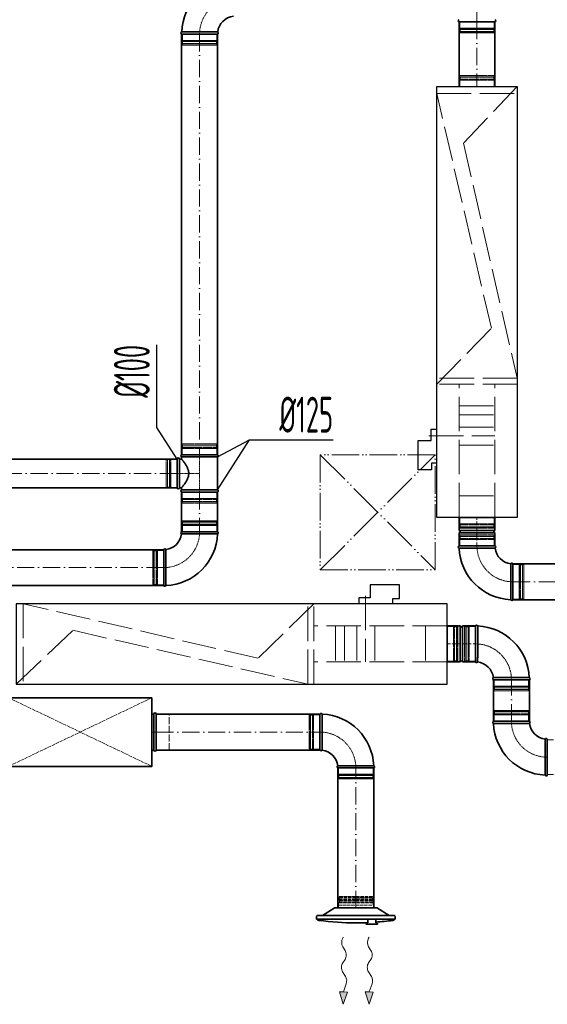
# Model space of a CAD drawing. Header units: millimetres. Extents: x -118717 to 8962, y 22910 to 145283.
# Tile 172 of 193: x -1354 to 483, y 68330 to 71758. Entities that reach past the tile are written whole.
import ezdxf

# ---------------------------------------------------------------- set-up
doc = ezdxf.new("R2010")
doc.units = ezdxf.units.MM
for name, pattern in [('ACAD_ISO02W100', [15, 12, -3]), ('ACAD_ISO05W100', [33, 24, -3, 0, -3, 0, -3]), ('ACAD_ISO10W100', [18, 12, -3, 0, -3]), ('phl_thick', [0])]:
    doc.linetypes.add(name, pattern=pattern)
for name, color, linetype, lineweight in [('VZT_01 SUP (PŘÍVOD) - OBRYS', 5, 'Continuous', 35), ('VZT_02 SUP (PŘÍVOD) - OSA', 5, 'ACAD_ISO10W100', 5), ('VZT_05 ETA (ODVOD) - OBRYS', 6, 'Continuous', 35), ('VZT_06 ETA (ODVOD) - OSA', 6, 'ACAD_ISO10W100', 5), ('VZT_21 ZAŘÍZENÍ - OBRYS', 1, 'Continuous', 30), ('VZT_22 ZAŘÍZENÍ - DETAIL', 8, 'Continuous', 5), ('VZT_30 DISTRIBUČNÍ PRVKY - OBRYS', 1, 'Continuous', 35), ('VZT_35 TLUMIČE HLUKU - OBRYS', 1, 'Continuous', 35), ('VZT_36 TLUMIČE HLUKU - OSA', 1, 'ACAD_ISO10W100', 5), ('VZT_37 TLUMIČE HLUKU - DETAIL', 8, 'ACAD_ISO02W100', 5), ('VZT_60_KOTY - DIMENZE', 7, 'Continuous', 5), ('VZT_POŽADAVKY NA STAVBU - PODHLEDY', 4, 'ACAD_ISO05W100', 5)]:
    doc.layers.add(name, color=color, linetype=linetype, lineweight=lineweight)
for name, color, linetype, lineweight, plot in [('VZT_03 SUP (PŘÍVOD) - NETISK', 8, 'ACAD_ISO02W100', 5, False), ('VZT_07 ETA (ODVOD) - NETISK', 8, 'ACAD_ISO02W100', 5, False), ('VZT_34 DISTRIBUČNÍ PRVKY - NETISK', 8, 'ACAD_ISO02W100', 5, False), ('VZT_39 TLUMIČE HLUKU - NETISK', 8, 'ACAD_ISO02W100', 5, False)]:
    doc.layers.add(name, color=color, linetype=linetype, lineweight=lineweight, plot=plot)
doc.styles.add('EVORA_125', font='isocp.shx', dxfattribs={"width": 0.6, "height": 125})

msp = doc.modelspace()

# ---------------------------------------------------------------- linework, layer by layer
at = {"lineweight": 13}
for p, q in [((-228.8, 68560.6), (-226.9, 68563.7)), ((-138.8, 68560.6), (-136.9, 68563.7))]:
    msp.add_line(p, q, dxfattribs=at)
at = {"color": 0, "lineweight": 13}
for p, q in [((-220.5, 68517.5), (-228.7, 68530.5)), ((-130.5, 68517.5), (-138.7, 68530.5)), ((-228.9, 68474.6), (-220.9, 68486.6)), ((-138.9, 68474.6), (-130.9, 68486.6)), ((-218.9, 68427.1), (-229.3, 68443.7)), ((-128.9, 68427.1), (-139.3, 68443.7)), ((-226.3, 68373.1), (-216.6, 68401.7)), ((-136.3, 68373.1), (-126.6, 68401.7)), ((-226.9, 68330.1), (-240.3, 68373.3)), ((-240.3, 68373.3), (-226.3, 68373.1)), ((-212.4, 68372.9), (-226.9, 68330.1)), ((-212.4, 68372.9), (-226.3, 68373.1)), ((-136.9, 68330.1), (-150.3, 68373.3)), ((-150.3, 68373.3), (-136.3, 68373.1)), ((-122.4, 68372.9), (-136.9, 68330.1)), ((-122.4, 68372.9), (-136.3, 68373.1))]:
    msp.add_line(p, q, dxfattribs=at)
at = {"color": 0, "lineweight": 13, "extrusion": (0, 0, -1)}
for centre, start_param, end_param in [((-219.1, 68545.9), 0.766537, 2.320574), ((-129.1, 68545.9), 0.766537, 2.320574), ((-230, 68502.2), 3.908129, 5.516649), ((-140, 68502.2), 3.908129, 5.516649), ((-219.8, 68459), 0.766537, 2.375056), ((-129.8, 68459), 0.766537, 2.375056), ((-228.4, 68411.8), 3.908129, 5.191299), ((-138.4, 68411.8), 3.908129, 5.191299)]:
    msp.add_ellipse(centre, major_axis=(-0.3, -21.5), ratio=0.625, start_param=start_param, end_param=end_param, dxfattribs=at)
at = {"color": 0, "lineweight": 13}
for points in [[(-212.4, 68372.9), (-240.3, 68373.3), (-226.9, 68330.1)], [(-122.4, 68372.9), (-150.3, 68373.3), (-136.9, 68330.1)]]:
    msp.add_solid(points, dxfattribs=at)
at = {"layer": 'VZT_01 SUP (PŘÍVOD) - OBRYS'}
for p, q in [((134.5, 69647.4), (134.5, 69522.4)), ((134.5, 69647.4), (180, 69647.4)), ((180, 69647.4), (180, 69522.4)), ((188, 69647.4), (188, 69522.4)), ((188, 69647.4), (233.5, 69647.4)), ((233.5, 69647.4), (233.5, 69522.4)), ((233.5, 69647.4), (233.5, 69522.4)), ((134.5, 69522.4), (180, 69522.4)), ((188, 69522.4), (233.5, 69522.4)), ((296, 69459.9), (421, 69459.9)), ((-308.1, 69340.4), (-308.1, 69215.4)), ((421, 69315.4), (296, 69315.4)), ((483.5, 69127.9), (483.5, 69252.9)), ((-245.6, 69152.9), (-120.6, 69152.9))]:
    msp.add_line(p, q, dxfattribs=at)
for points in [[(296, 69459.9), (296, 69315.4)], [(421, 69459.9), (421, 69315.4)], [(-308.1, 69340.4), (-878, 69340.4)], [(-308.1, 69215.4), (-878, 69215.4)], [(-245.6, 69152.9), (-245.6, 68665.7)], [(-120.6, 69152.9), (-120.6, 68665.7)]]:
    msp.add_lwpolyline(points, dxfattribs=at)
for centre, radius, start, end in [((184, 69647.4), 4, 180, 0), ((237.3, 69645.7), 4.17, 21.1072, 156.5322), ((233.5, 69459.9), 187.5, 2.3607, 87.6393), ((184, 69522.4), 4, 0, 180), ((237.3, 69524), 4.17, 203.4678, 329.7019), ((233.5, 69459.9), 62.5, 6.8302, 83.1698), ((297.6, 69463.7), 4.17, 120.2981, 246.5322), ((419.3, 69463.7), 4.17, 293.4678, 68.8928), ((-304.3, 69338.7), 4.17, 21.1072, 156.5322), ((-308.1, 69152.9), 187.5, 2.3607, 87.6393), ((297.6, 69311.6), 4.17, 113.4678, 248.8928), ((419.3, 69311.6), 4.17, 300.2981, 66.5322), ((483.5, 69315.4), 187.5, 182.3607, 267.6393), ((483.5, 69315.4), 62.5, 186.8302, 263.1698), ((479.6, 69251.3), 4.17, 23.4678, 149.7019), ((-304.3, 69217), 4.17, 203.4678, 329.7019), ((-308.1, 69152.9), 62.5, 6.8302, 83.1698), ((-244, 69156.7), 4.17, 120.2981, 246.5322), ((-122.3, 69156.7), 4.17, 293.4678, 68.8928), ((479.6, 69129.6), 4.17, 201.1072, 336.5322)]:
    msp.add_arc(centre, radius, start, end, dxfattribs=at)
for points, knots in [([(240.9, 69521.9), (240.9, 69521.9), (240.9, 69522), (240.9, 69522.3), (240.9, 69522.6), (240.9, 69523.7), (240.9, 69524.5), (240.9, 69527.6), (240.9, 69530.7), (241, 69539.7), (241, 69545.8), (241.1, 69560), (241.1, 69567.8), (241.1, 69584), (241.1, 69592.2), (241.1, 69608.1), (241.1, 69615.6), (241.2, 69628.7), (241.2, 69634.3), (241.2, 69641.3), (241.2, 69643.4), (241.2, 69646.4), (241.2, 69647.2), (241.2, 69647.2)], [197.067977, 197.067977, 197.067977, 197.067977, 201.792196, 201.792196, 209.190204, 209.190204, 218.040239, 218.040239, 237.760854, 237.760854, 262.206108, 262.206108, 286.831239, 286.831239, 311.323072, 311.323072, 335.946087, 335.946087, 360.704397, 360.704397, 377.088273, 377.088273, 394.105327, 394.105327, 394.105327, 394.105327]), ([(295.5, 69467.3), (295.5, 69467.3), (297.1, 69467.3), (303.2, 69467.4), (307.7, 69467.4), (319.1, 69467.4), (325.9, 69467.5), (340.9, 69467.5), (349, 69467.5), (365.3, 69467.5), (373.4, 69467.6), (388.6, 69467.6), (395.6, 69467.6), (407.4, 69467.6), (412.1, 69467.6), (418.7, 69467.6), (420.5, 69467.6), (420.8, 69467.6), (420.8, 69467.6), (420.8, 69467.6)], [0, 0, 0, 0, 24.235852, 24.235852, 48.531845, 48.531845, 73.024415, 73.024415, 97.570898, 97.570898, 122.078339, 122.078339, 146.53579, 146.53579, 170.957495, 170.957495, 195.359468, 195.359468, 197.168246, 197.168246, 197.168246, 197.168246]), ([(-300.7, 69214.9), (-300.7, 69214.9), (-300.7, 69215), (-300.7, 69215.3), (-300.7, 69215.6), (-300.7, 69216.7), (-300.7, 69217.5), (-300.7, 69220.6), (-300.7, 69223.7), (-300.6, 69232.7), (-300.6, 69238.8), (-300.5, 69253), (-300.5, 69260.8), (-300.5, 69277), (-300.5, 69285.2), (-300.5, 69301.1), (-300.4, 69308.6), (-300.4, 69321.7), (-300.4, 69327.3), (-300.4, 69334.3), (-300.4, 69336.4), (-300.4, 69339.4), (-300.4, 69340.2), (-300.4, 69340.2)], [197.067977, 197.067977, 197.067977, 197.067977, 201.792196, 201.792196, 209.190204, 209.190204, 218.040239, 218.040239, 237.760854, 237.760854, 262.206108, 262.206108, 286.831239, 286.831239, 311.323072, 311.323072, 335.946087, 335.946087, 360.704397, 360.704397, 377.088273, 377.088273, 394.105327, 394.105327, 394.105327, 394.105327]), ([(421.4, 69308), (421.4, 69308), (419.8, 69308), (413.7, 69307.9), (409.2, 69307.9), (397.8, 69307.9), (391, 69307.8), (376, 69307.8), (367.9, 69307.8), (351.6, 69307.8), (343.5, 69307.8), (328.3, 69307.7), (321.3, 69307.7), (309.5, 69307.7), (304.8, 69307.7), (298.2, 69307.7), (296.4, 69307.7), (296.1, 69307.7), (296.1, 69307.7), (296.1, 69307.7)], [0, 0, 0, 0, 24.235852, 24.235852, 48.531845, 48.531845, 73.024415, 73.024415, 97.570898, 97.570898, 122.078339, 122.078339, 146.53579, 146.53579, 170.957495, 170.957495, 195.359468, 195.359468, 197.168246, 197.168246, 197.168246, 197.168246]), ([(476, 69253.4), (476, 69253.4), (476, 69253.3), (476, 69253), (476, 69252.7), (476, 69251.6), (476, 69250.8), (476, 69247.7), (476, 69244.6), (475.9, 69235.6), (475.9, 69229.5), (475.8, 69215.3), (475.8, 69207.5), (475.8, 69191.3), (475.8, 69183.1), (475.8, 69167.2), (475.8, 69159.7), (475.7, 69146.6), (475.7, 69141), (475.7, 69134), (475.7, 69131.9), (475.7, 69128.9), (475.7, 69128.1), (475.7, 69128.1)], [197.067977, 197.067977, 197.067977, 197.067977, 201.792196, 201.792196, 209.190204, 209.190204, 218.040239, 218.040239, 237.760854, 237.760854, 262.206108, 262.206108, 286.831239, 286.831239, 311.323072, 311.323072, 335.946087, 335.946087, 360.704397, 360.704397, 377.088273, 377.088273, 394.105327, 394.105327, 394.105327, 394.105327]), ([(-246.1, 69160.3), (-246.1, 69160.3), (-244.5, 69160.3), (-238.4, 69160.4), (-233.9, 69160.4), (-222.5, 69160.4), (-215.7, 69160.5), (-200.7, 69160.5), (-192.6, 69160.5), (-176.3, 69160.5), (-168.1, 69160.6), (-152.9, 69160.6), (-146, 69160.6), (-134.2, 69160.6), (-129.5, 69160.6), (-122.9, 69160.6), (-121.1, 69160.6), (-120.8, 69160.6), (-120.8, 69160.6), (-120.8, 69160.6)], [0, 0, 0, 0, 24.235852, 24.235852, 48.531845, 48.531845, 73.024415, 73.024415, 97.570898, 97.570898, 122.078339, 122.078339, 146.53579, 146.53579, 170.957495, 170.957495, 195.359468, 195.359468, 197.168246, 197.168246, 197.168246, 197.168246])]:
    msp.add_open_spline(points, degree=3, knots=knots, dxfattribs=at)
at = {"layer": 'VZT_02 SUP (PŘÍVOD) - OSA'}
msp.add_lwpolyline([(134.5, 69584.9), (233.5, 69584.9)], dxfattribs=at)
at = {"layer": 'VZT_02 SUP (PŘÍVOD) - OSA', "ltscale": 0.3}
for points in [[(358.5, 69459.9), (358.5, 69459.9, 0.414214), (233.5, 69584.9), (233.5, 69584.9)], [(358.5, 69315.4), (358.5, 69315.4, 0.414214), (483.5, 69190.4), (483.5, 69190.4)], [(-183.1, 69152.9), (-183.1, 69152.9, 0.414214), (-308.1, 69277.9), (-308.1, 69277.9)]]:
    msp.add_lwpolyline(points, format="xyb", dxfattribs=at)
at = {"layer": 'VZT_02 SUP (PŘÍVOD) - OSA', "ltscale": 5}
for points in [[(358.5, 69315.4), (358.5, 69459.9)], [(-878, 69277.9), (-308.1, 69277.9)], [(-183.1, 68665.7), (-183.1, 69152.9)]]:
    msp.add_lwpolyline(points, dxfattribs=at)
at = {"layer": 'VZT_03 SUP (PŘÍVOD) - NETISK', "ltscale": 0.4}
for p, q in [((195.5, 69644.9), (195.5, 69524.9)), ((199.5, 69644.9), (195.5, 69644.9)), ((199.5, 69644.9), (199.5, 69524.9)), ((200, 69643.9), (199.5, 69643.9)), ((200, 69645.9), (200, 69523.9)), ((200.5, 69645.9), (200, 69645.9)), ((200.5, 69645.9), (200.5, 69523.9)), ((207.5, 69643.9), (200.5, 69643.9)), ((207.5, 69645.9), (207.5, 69523.9)), ((208, 69645.9), (207.5, 69645.9)), ((208, 69645.9), (208, 69523.9)), ((211.5, 69643.9), (208, 69643.9)), ((211.5, 69644.9), (211.5, 69524.9)), ((233.5, 69644.9), (211.5, 69644.9)), ((199.5, 69524.9), (195.5, 69524.9)), ((200, 69525.9), (199.5, 69525.9)), ((200.5, 69523.9), (200, 69523.9)), ((207.5, 69525.9), (200.5, 69525.9)), ((208, 69523.9), (207.5, 69523.9)), ((211.5, 69525.9), (208, 69525.9)), ((233.5, 69524.9), (211.5, 69524.9)), ((298.5, 69459.9), (298.5, 69437.9)), ((418.5, 69459.9), (418.5, 69437.9)), ((297.5, 69434.4), (419.5, 69434.4)), ((297.5, 69434.4), (297.5, 69433.9)), ((297.5, 69433.9), (419.5, 69433.9)), ((297.5, 69426.9), (419.5, 69426.9)), ((297.5, 69426.9), (297.5, 69426.4)), ((297.5, 69426.4), (419.5, 69426.4)), ((298.5, 69437.9), (418.5, 69437.9)), ((298.5, 69425.9), (418.5, 69425.9)), ((298.5, 69425.9), (298.5, 69421.9)), ((298.5, 69421.9), (418.5, 69421.9)), ((299.5, 69437.9), (299.5, 69434.4)), ((299.5, 69433.9), (299.5, 69426.9)), ((299.5, 69426.4), (299.5, 69425.9)), ((417.5, 69437.9), (417.5, 69434.4)), ((417.5, 69433.9), (417.5, 69426.9)), ((417.5, 69426.4), (417.5, 69425.9)), ((418.5, 69425.9), (418.5, 69421.9)), ((419.5, 69434.4), (419.5, 69433.9)), ((419.5, 69426.9), (419.5, 69426.4)), ((419.5, 69348.9), (297.5, 69348.9)), ((297.5, 69348.4), (297.5, 69348.9)), ((419.5, 69348.4), (297.5, 69348.4)), ((418.5, 69353.4), (298.5, 69353.4)), ((298.5, 69349.4), (298.5, 69353.4)), ((418.5, 69349.4), (298.5, 69349.4)), ((299.5, 69348.9), (299.5, 69349.4)), ((299.5, 69341.4), (299.5, 69348.4)), ((417.5, 69348.9), (417.5, 69349.4)), ((417.5, 69341.4), (417.5, 69348.4)), ((418.5, 69349.4), (418.5, 69353.4)), ((419.5, 69348.4), (419.5, 69348.9)), ((-346.1, 69337.9), (-346.1, 69217.9)), ((-342.1, 69337.9), (-346.1, 69337.9)), ((-342.1, 69337.9), (-342.1, 69217.9)), ((-341.6, 69336.9), (-342.1, 69336.9)), ((-341.6, 69338.9), (-341.6, 69216.9)), ((-341.1, 69338.9), (-341.6, 69338.9)), ((-341.1, 69338.9), (-341.1, 69216.9)), ((-334.1, 69336.9), (-341.1, 69336.9)), ((-334.1, 69338.9), (-334.1, 69216.9)), ((-333.6, 69338.9), (-334.1, 69338.9)), ((-333.6, 69338.9), (-333.6, 69216.9)), ((-330.1, 69336.9), (-333.6, 69336.9)), ((-330.1, 69337.9), (-330.1, 69217.9)), ((-308.1, 69337.9), (-330.1, 69337.9)), ((419.5, 69341.4), (297.5, 69341.4)), ((297.5, 69340.9), (297.5, 69341.4)), ((419.5, 69340.9), (297.5, 69340.9)), ((418.5, 69337.4), (298.5, 69337.4)), ((298.5, 69315.4), (298.5, 69337.4)), ((299.5, 69337.4), (299.5, 69340.9)), ((417.5, 69337.4), (417.5, 69340.9)), ((418.5, 69315.4), (418.5, 69337.4)), ((419.5, 69340.9), (419.5, 69341.4)), ((483.5, 69250.4), (505.5, 69250.4)), ((-342.1, 69217.9), (-346.1, 69217.9)), ((-341.6, 69218.9), (-342.1, 69218.9)), ((-341.1, 69216.9), (-341.6, 69216.9)), ((-334.1, 69218.9), (-341.1, 69218.9)), ((-333.6, 69216.9), (-334.1, 69216.9)), ((-330.1, 69218.9), (-333.6, 69218.9)), ((-308.1, 69217.9), (-330.1, 69217.9)), ((-243.1, 69152.9), (-243.1, 69130.9)), ((-123.1, 69152.9), (-123.1, 69130.9)), ((-244.1, 69127.4), (-122.1, 69127.4)), ((-244.1, 69127.4), (-244.1, 69126.9)), ((-244.1, 69126.9), (-122.1, 69126.9)), ((-244.1, 69119.9), (-122.1, 69119.9)), ((-244.1, 69119.9), (-244.1, 69119.4)), ((-244.1, 69119.4), (-122.1, 69119.4)), ((-243.1, 69130.9), (-123.1, 69130.9)), ((-243.1, 69118.9), (-123.1, 69118.9)), ((-243.1, 69118.9), (-243.1, 69114.9)), ((-243.1, 69114.9), (-123.1, 69114.9)), ((-242.1, 69130.9), (-242.1, 69127.4)), ((-242.1, 69126.9), (-242.1, 69119.9)), ((-242.1, 69119.4), (-242.1, 69118.9)), ((-124.1, 69130.9), (-124.1, 69127.4)), ((-124.1, 69126.9), (-124.1, 69119.9)), ((-124.1, 69119.4), (-124.1, 69118.9)), ((-123.1, 69118.9), (-123.1, 69114.9)), ((-122.1, 69127.4), (-122.1, 69126.9)), ((-122.1, 69119.9), (-122.1, 69119.4)), ((483.5, 69130.4), (505.5, 69130.4))]:
    msp.add_line(p, q, dxfattribs=at)
at = {"layer": 'VZT_05 ETA (ODVOD) - OBRYS'}
for p, q in [((301.1, 71750.3), (176.1, 71750.3)), ((-789.7, 71707.8), (-664.7, 71707.8)), ((-790, 70243.3), (-665, 70243.3)), ((-805.5, 70128.3), (-805.5, 70228.3)), ((-797.5, 70128.3), (-797.5, 70228.3)), ((-797.5, 70228.3), (-790, 70228.3)), ((-790, 70235.7), (-665, 70235.7)), ((-790, 70235.7), (-790, 70228.3)), ((-665, 70235.7), (-665, 70121)), ((-797.5, 70128.3), (-790, 70128.3)), ((-790, 70128.3), (-790, 70121)), ((-665, 70121), (-790, 70121)), ((-790, 70113.3), (-665, 70113.3)), ((176.1, 70025.3), (301.1, 70025.3)), ((176.1, 69979.8), (176.1, 70025.3)), ((301.1, 69979.8), (301.1, 70025.3)), ((-789.7, 69975.3), (-664.7, 69975.3)), ((176.1, 69979.8), (301.1, 69979.8)), ((176.1, 69971.8), (301.1, 69971.8)), ((176.1, 69926.3), (176.1, 69971.8)), ((301.1, 69926.3), (301.1, 69971.8)), ((-852.2, 69787.8), (-852.2, 69912.8)), ((176.1, 69926.3), (301.1, 69926.3)), ((301.1, 69926), (176.1, 69926)), ((363.6, 69738.5), (363.6, 69863.5))]:
    msp.add_line(p, q, dxfattribs=at)
for points in [[(176.1, 71525.3), (176.1, 71750.3)], [(301.1, 71525.3), (301.1, 71750.3)], [(-789.7, 70243.3), (-789.7, 71707.8)], [(-664.7, 70243.3), (-664.7, 71707.8)], [(-2450.2, 70228.3), (-805.5, 70228.3)], [(-2450.2, 70128.3), (-805.5, 70128.3)], [(-789.7, 69975.3), (-789.7, 70113.3)], [(-664.7, 69975.3), (-664.7, 70113.3)], [(-2517.9, 69912.8), (-852.2, 69912.8)], [(1482.8, 69863.5), (363.6, 69863.5)], [(-2517.9, 69787.8), (-852.2, 69787.8)], [(1482.8, 69738.5), (363.6, 69738.5)]]:
    msp.add_lwpolyline(points, dxfattribs=at)
for centre, radius, start, end in [((-602.2, 71707.8), 187.5, 92.3607, 177.6393), ((-602.2, 71707.8), 62.5, 96.8302, 173.1698), ((177.8, 71754.2), 4.17, 113.4678, 246.5322), ((299.5, 71754.2), 4.17, 293.4678, 66.5322), ((-788.1, 71711.7), 4.17, 111.1072, 246.5322), ((-666.4, 71711.7), 4.17, 293.4678, 59.7019), ((-788.3, 70239.5), 4.17, 113.4678, 246.5322), ((-666.6, 70239.5), 4.17, 293.4678, 66.5322), ((-801.5, 70228.3), 4, 0, 180), ((-801.5, 70128.3), 4, 180, 0), ((-788.3, 70117.2), 4.17, 113.4678, 246.5322), ((-666.6, 70117.2), 4.17, 293.4678, 66.5322), ((-852.2, 69975.3), 62.5, 276.8302, 353.1698), ((-852.2, 69975.3), 187.5, 272.3607, 357.6393), ((-788.1, 69971.5), 4.17, 113.4678, 239.7019), ((-666.4, 69971.5), 4.17, 291.1072, 66.5322), ((176.1, 69975.8), 4, 270, 90), ((301.1, 69975.8), 4, 90, 270), ((-848.4, 69911.2), 4.17, 30.2981, 156.5322), ((177.8, 69922.2), 4.17, 113.4678, 248.8928), ((363.6, 69926), 187.5, 182.3607, 267.6393), ((299.5, 69922.2), 4.17, 300.2981, 66.5322), ((363.6, 69926), 62.5, 186.8302, 263.1698), ((359.8, 69861.9), 4.17, 23.4678, 149.7019), ((-848.4, 69789.5), 4.17, 203.4678, 338.8928), ((359.8, 69740.2), 4.17, 201.1072, 336.5322)]:
    msp.add_arc(centre, radius, start, end, dxfattribs=at)
for points, knots in [([(-664.3, 71715.3), (-664.3, 71715.3), (-664.4, 71715.3), (-664.7, 71715.3), (-665, 71715.3), (-666.1, 71715.3), (-666.8, 71715.3), (-670, 71715.3), (-673.1, 71715.3), (-682.1, 71715.4), (-688.2, 71715.4), (-702.3, 71715.5), (-710.2, 71715.5), (-726.4, 71715.5), (-734.6, 71715.5), (-750.5, 71715.5), (-757.9, 71715.5), (-771.1, 71715.6), (-776.7, 71715.6), (-783.7, 71715.6), (-785.8, 71715.6), (-788.8, 71715.6), (-789.6, 71715.6), (-789.6, 71715.6)], [197.067977, 197.067977, 197.067977, 197.067977, 201.792196, 201.792196, 209.190204, 209.190204, 218.040239, 218.040239, 237.760854, 237.760854, 262.206108, 262.206108, 286.831239, 286.831239, 311.323072, 311.323072, 335.946087, 335.946087, 360.704397, 360.704397, 377.088273, 377.088273, 394.105327, 394.105327, 394.105327, 394.105327]), ([(-790, 70128.3), (-790, 70128.3), (-789.9, 70128.4), (-789.6, 70128.7), (-789.4, 70129), (-788.9, 70129.7), (-788.6, 70130.1), (-787.8, 70131.1), (-787.3, 70131.7), (-786.3, 70133), (-785.8, 70133.7), (-784.6, 70135.3), (-783.9, 70136.1), (-782.6, 70137.9), (-781.9, 70138.9), (-780.5, 70140.9), (-779.7, 70141.9), (-778.3, 70144.1), (-777.5, 70145.2), (-775.9, 70147.6), (-775.1, 70148.9), (-773.5, 70151.6), (-772.7, 70152.9), (-771.2, 70155.8), (-770.5, 70157.2), (-768.4, 70161.8), (-767.2, 70165), (-765.9, 70169.9), (-765.5, 70171.5), (-765.1, 70174.9), (-765, 70176.6), (-765, 70180), (-765.1, 70181.7), (-765.5, 70185.1), (-765.9, 70186.8), (-767.2, 70191.7), (-768.4, 70194.9), (-770.5, 70199.4), (-771.2, 70200.9), (-772.7, 70203.7), (-773.5, 70205.1), (-775.1, 70207.7), (-775.9, 70209), (-777.5, 70211.4), (-778.3, 70212.6), (-779.7, 70214.7), (-780.5, 70215.8), (-781.9, 70217.8), (-782.6, 70218.7), (-783.9, 70220.5), (-784.6, 70221.4), (-785.8, 70222.9), (-786.3, 70223.7), (-787.3, 70225), (-787.8, 70225.6), (-788.6, 70226.6), (-788.9, 70227), (-789.4, 70227.7), (-789.6, 70227.9), (-789.9, 70228.2), (-790, 70228.3), (-790, 70228.3)], [80.753728, 80.753728, 80.753728, 80.753728, 85.721109, 85.721109, 90.68849, 90.68849, 95.655871, 95.655871, 100.623252, 100.623252, 105.590633, 105.590633, 110.558015, 110.558015, 115.525396, 115.525396, 120.492777, 120.492777, 125.619612, 125.619612, 130.746447, 130.746447, 135.873281, 135.873281, 141.000116, 141.000116, 151.253786, 151.253786, 156.38062, 156.38062, 161.507455, 161.507455, 166.63429, 166.63429, 171.761125, 171.761125, 182.014794, 182.014794, 187.141629, 187.141629, 192.268464, 192.268464, 197.395298, 197.395298, 202.522133, 202.522133, 207.489514, 207.489514, 212.456896, 212.456896, 217.424277, 217.424277, 222.391658, 222.391658, 227.359039, 227.359039, 232.32642, 232.32642, 237.293801, 237.293801, 242.261183, 242.261183, 242.261183, 242.261183]), ([(-790.2, 69967.9), (-790.2, 69967.9), (-788.6, 69967.9), (-782.5, 69967.8), (-778, 69967.8), (-766.6, 69967.8), (-759.8, 69967.7), (-744.8, 69967.7), (-736.7, 69967.7), (-720.4, 69967.7), (-712.2, 69967.6), (-697, 69967.6), (-690.1, 69967.6), (-678.3, 69967.6), (-673.6, 69967.6), (-667, 69967.6), (-665.2, 69967.6), (-664.9, 69967.6), (-664.9, 69967.6), (-664.9, 69967.6)], [0, 0, 0, 0, 24.235852, 24.235852, 48.531845, 48.531845, 73.024415, 73.024415, 97.570898, 97.570898, 122.078339, 122.078339, 146.53579, 146.53579, 170.957495, 170.957495, 195.359468, 195.359468, 197.168246, 197.168246, 197.168246, 197.168246]), ([(-844.8, 69913.3), (-844.8, 69913.3), (-844.8, 69913.2), (-844.8, 69912.9), (-844.8, 69912.6), (-844.8, 69911.5), (-844.8, 69910.7), (-844.8, 69907.6), (-844.8, 69904.4), (-844.7, 69895.5), (-844.7, 69889.4), (-844.6, 69875.2), (-844.6, 69867.4), (-844.6, 69851.2), (-844.6, 69843), (-844.6, 69827.1), (-844.5, 69819.6), (-844.5, 69806.4), (-844.5, 69800.9), (-844.5, 69793.9), (-844.5, 69791.7), (-844.5, 69788.8), (-844.5, 69788), (-844.5, 69788)], [197.067977, 197.067977, 197.067977, 197.067977, 201.792196, 201.792196, 209.190204, 209.190204, 218.040239, 218.040239, 237.760854, 237.760854, 262.206108, 262.206108, 286.831239, 286.831239, 311.323072, 311.323072, 335.946087, 335.946087, 360.704397, 360.704397, 377.088273, 377.088273, 394.105327, 394.105327, 394.105327, 394.105327]), ([(301.6, 69918.6), (301.6, 69918.6), (300, 69918.6), (293.9, 69918.5), (289.4, 69918.5), (278, 69918.5), (271.2, 69918.4), (256.2, 69918.4), (248.1, 69918.4), (231.8, 69918.4), (223.6, 69918.3), (208.4, 69918.3), (201.5, 69918.3), (189.7, 69918.3), (185, 69918.3), (178.4, 69918.3), (176.6, 69918.3), (176.3, 69918.3), (176.3, 69918.3), (176.3, 69918.3)], [0, 0, 0, 0, 24.235852, 24.235852, 48.531845, 48.531845, 73.024415, 73.024415, 97.570898, 97.570898, 122.078339, 122.078339, 146.53579, 146.53579, 170.957495, 170.957495, 195.359468, 195.359468, 197.168246, 197.168246, 197.168246, 197.168246]), ([(356.2, 69864), (356.2, 69864), (356.2, 69863.9), (356.2, 69863.6), (356.2, 69863.3), (356.2, 69862.2), (356.2, 69861.4), (356.2, 69858.3), (356.1, 69855.1), (356.1, 69846.2), (356.1, 69840.1), (356, 69825.9), (356, 69818.1), (356, 69801.9), (356, 69793.7), (355.9, 69777.8), (355.9, 69770.3), (355.9, 69757.1), (355.9, 69751.6), (355.9, 69744.6), (355.9, 69742.4), (355.9, 69739.5), (355.9, 69738.7), (355.9, 69738.7)], [197.067977, 197.067977, 197.067977, 197.067977, 201.792196, 201.792196, 209.190204, 209.190204, 218.040239, 218.040239, 237.760854, 237.760854, 262.206108, 262.206108, 286.831239, 286.831239, 311.323072, 311.323072, 335.946087, 335.946087, 360.704397, 360.704397, 377.088273, 377.088273, 394.105327, 394.105327, 394.105327, 394.105327])]:
    msp.add_open_spline(points, degree=3, knots=knots, dxfattribs=at)
at = {"layer": 'VZT_06 ETA (ODVOD) - OSA', "ltscale": 0.3}
for points in [[(-602.2, 71832.8), (-602.2, 71832.8, 0.414214), (-727.2, 71707.8), (-727.2, 71707.8)], [(-727.2, 69975.3), (-727.2, 69975.3, -0.414214), (-852.2, 69850.3), (-852.2, 69850.3)], [(238.6, 69926), (238.6, 69926, 0.414214), (363.6, 69801), (363.6, 69801)]]:
    msp.add_lwpolyline(points, format="xyb", dxfattribs=at)
at = {"layer": 'VZT_06 ETA (ODVOD) - OSA', "ltscale": 5}
for points in [[(238.6, 71750.3), (238.6, 71525.3)], [(-727.2, 71707.8), (-727.2, 70243.3)], [(-805.5, 70178.3), (-2450.2, 70178.3)], [(-727.2, 70113.3), (-727.2, 69975.3)], [(-852.2, 69850.3), (-2517.9, 69850.3)], [(363.6, 69801), (1482.8, 69801)]]:
    msp.add_lwpolyline(points, dxfattribs=at)
at = {"layer": 'VZT_06 ETA (ODVOD) - OSA', "ltscale": 0.3}
for points in [[(-727.5, 70243.3), (-727.5, 70113.3)], [(-805.5, 70178.3), (-727.5, 70178.3)]]:
    msp.add_lwpolyline(points, dxfattribs=at)
at = {"layer": 'VZT_06 ETA (ODVOD) - OSA'}
msp.add_lwpolyline([(238.6, 69926.3), (238.6, 70025.3)], dxfattribs=at)
at = {"layer": 'VZT_07 ETA (ODVOD) - NETISK', "ltscale": 0.4}
for p, q in [((178.6, 71728.3), (178.6, 71750.3)), ((298.6, 71728.3), (298.6, 71750.3)), ((177.6, 71724.8), (299.6, 71724.8)), ((177.6, 71724.3), (177.6, 71724.8)), ((177.6, 71724.3), (299.6, 71724.3)), ((177.6, 71717.3), (299.6, 71717.3)), ((177.6, 71716.8), (177.6, 71717.3)), ((177.6, 71716.8), (299.6, 71716.8)), ((178.6, 71728.3), (298.6, 71728.3)), ((178.6, 71716.3), (298.6, 71716.3)), ((178.6, 71712.3), (178.6, 71716.3)), ((178.6, 71712.3), (298.6, 71712.3)), ((179.6, 71724.8), (179.6, 71728.3)), ((179.6, 71717.3), (179.6, 71724.3)), ((179.6, 71716.3), (179.6, 71716.8)), ((297.6, 71724.8), (297.6, 71728.3)), ((297.6, 71717.3), (297.6, 71724.3)), ((297.6, 71716.3), (297.6, 71716.8)), ((298.6, 71712.3), (298.6, 71716.3)), ((299.6, 71724.3), (299.6, 71724.8)), ((299.6, 71716.8), (299.6, 71717.3)), ((-788.2, 71682.3), (-666.2, 71682.3)), ((-788.2, 71682.3), (-788.2, 71681.8)), ((-788.2, 71681.8), (-666.2, 71681.8)), ((-787.2, 71707.8), (-787.2, 71685.8)), ((-787.2, 71685.8), (-667.2, 71685.8)), ((-786.2, 71685.8), (-786.2, 71682.3)), ((-786.2, 71681.8), (-786.2, 71674.8)), ((-668.2, 71685.8), (-668.2, 71682.3)), ((-668.2, 71681.8), (-668.2, 71674.8)), ((-667.2, 71707.8), (-667.2, 71685.8)), ((-666.2, 71682.3), (-666.2, 71681.8)), ((-788.2, 71674.8), (-666.2, 71674.8)), ((-788.2, 71674.8), (-788.2, 71674.3)), ((-788.2, 71674.3), (-666.2, 71674.3)), ((-787.2, 71673.8), (-667.2, 71673.8)), ((-787.2, 71673.8), (-787.2, 71669.8)), ((-787.2, 71669.8), (-667.2, 71669.8)), ((-786.2, 71674.3), (-786.2, 71673.8)), ((-668.2, 71674.3), (-668.2, 71673.8)), ((-667.2, 71673.8), (-667.2, 71669.8)), ((-666.2, 71674.8), (-666.2, 71674.3)), ((299.6, 71558.8), (177.6, 71558.8)), ((177.6, 71558.3), (177.6, 71558.8)), ((299.6, 71558.3), (177.6, 71558.3)), ((299.6, 71551.3), (177.6, 71551.3)), ((177.6, 71550.8), (177.6, 71551.3)), ((299.6, 71550.8), (177.6, 71550.8)), ((298.6, 71563.3), (178.6, 71563.3)), ((178.6, 71559.3), (178.6, 71563.3)), ((298.6, 71559.3), (178.6, 71559.3)), ((298.6, 71547.3), (178.6, 71547.3)), ((178.6, 71525.3), (178.6, 71547.3)), ((179.6, 71558.8), (179.6, 71559.3)), ((179.6, 71551.3), (179.6, 71558.3)), ((179.6, 71547.3), (179.6, 71550.8)), ((297.6, 71558.8), (297.6, 71559.3)), ((297.6, 71551.3), (297.6, 71558.3)), ((297.6, 71547.3), (297.6, 71550.8)), ((298.6, 71559.3), (298.6, 71563.3)), ((298.6, 71525.3), (298.6, 71547.3)), ((299.6, 71558.3), (299.6, 71558.8)), ((299.6, 71550.8), (299.6, 71551.3)), ((-788.5, 70276.8), (-666.5, 70276.8)), ((-788.5, 70276.3), (-788.5, 70276.8)), ((-788.5, 70276.3), (-666.5, 70276.3)), ((-787.5, 70281.3), (-667.5, 70281.3)), ((-787.5, 70277.3), (-787.5, 70281.3)), ((-787.5, 70277.3), (-667.5, 70277.3)), ((-786.5, 70276.8), (-786.5, 70277.3)), ((-786.5, 70269.3), (-786.5, 70276.3)), ((-668.5, 70276.8), (-668.5, 70277.3)), ((-668.5, 70269.3), (-668.5, 70276.3)), ((-667.5, 70277.3), (-667.5, 70281.3)), ((-666.5, 70276.3), (-666.5, 70276.8)), ((-788.5, 70269.3), (-666.5, 70269.3)), ((-788.5, 70268.8), (-788.5, 70269.3)), ((-788.5, 70268.8), (-666.5, 70268.8)), ((-787.5, 70265.3), (-667.5, 70265.3)), ((-787.5, 70243.3), (-787.5, 70265.3)), ((-786.5, 70265.3), (-786.5, 70268.8)), ((-668.5, 70265.3), (-668.5, 70268.8)), ((-667.5, 70243.3), (-667.5, 70265.3)), ((-666.5, 70268.8), (-666.5, 70269.3)), ((-843.5, 70129.3), (-843.5, 70227.3)), ((-839.5, 70227.3), (-843.5, 70227.3)), ((-839.5, 70129.3), (-839.5, 70227.3)), ((-839, 70226.3), (-839.5, 70226.3)), ((-839, 70128.3), (-839, 70228.3)), ((-838.5, 70228.3), (-839, 70228.3)), ((-838.5, 70128.3), (-838.5, 70228.3)), ((-831.5, 70226.3), (-838.5, 70226.3)), ((-831.5, 70128.3), (-831.5, 70228.3)), ((-831, 70228.3), (-831.5, 70228.3)), ((-831, 70128.3), (-831, 70228.3)), ((-827.5, 70226.3), (-831, 70226.3)), ((-827.5, 70129.3), (-827.5, 70227.3)), ((-805.5, 70227.3), (-827.5, 70227.3)), ((-839.5, 70129.3), (-843.5, 70129.3)), ((-839, 70130.3), (-839.5, 70130.3)), ((-838.5, 70128.3), (-839, 70128.3)), ((-831.5, 70130.3), (-838.5, 70130.3)), ((-831, 70128.3), (-831.5, 70128.3)), ((-827.5, 70130.3), (-831, 70130.3)), ((-805.5, 70129.3), (-827.5, 70129.3)), ((-787.5, 70091.3), (-787.5, 70113.3)), ((-667.5, 70091.3), (-667.5, 70113.3)), ((-788.5, 70087.8), (-666.5, 70087.8)), ((-788.5, 70087.3), (-788.5, 70087.8)), ((-788.5, 70087.3), (-666.5, 70087.3)), ((-788.5, 70080.3), (-666.5, 70080.3)), ((-788.5, 70079.8), (-788.5, 70080.3)), ((-788.5, 70079.8), (-666.5, 70079.8)), ((-787.5, 70091.3), (-667.5, 70091.3)), ((-787.5, 70079.3), (-667.5, 70079.3)), ((-787.5, 70075.3), (-787.5, 70079.3)), ((-787.5, 70075.3), (-667.5, 70075.3)), ((-786.5, 70087.8), (-786.5, 70091.3)), ((-786.5, 70080.3), (-786.5, 70087.3)), ((-786.5, 70079.3), (-786.5, 70079.8)), ((-668.5, 70087.8), (-668.5, 70091.3)), ((-668.5, 70080.3), (-668.5, 70087.3)), ((-668.5, 70079.3), (-668.5, 70079.8)), ((-667.5, 70075.3), (-667.5, 70079.3)), ((-666.5, 70087.3), (-666.5, 70087.8)), ((-666.5, 70079.8), (-666.5, 70080.3)), ((-788.2, 70008.8), (-666.2, 70008.8)), ((-788.2, 70008.3), (-788.2, 70008.8)), ((-788.2, 70008.3), (-666.2, 70008.3)), ((-788.2, 70001.3), (-666.2, 70001.3)), ((-788.2, 70000.8), (-788.2, 70001.3)), ((-788.2, 70000.8), (-666.2, 70000.8)), ((-787.2, 70013.3), (-667.2, 70013.3)), ((-787.2, 70009.3), (-787.2, 70013.3)), ((-787.2, 70009.3), (-667.2, 70009.3)), ((-786.2, 70008.8), (-786.2, 70009.3)), ((-786.2, 70001.3), (-786.2, 70008.3)), ((-786.2, 69997.3), (-786.2, 70000.8)), ((-668.2, 70008.8), (-668.2, 70009.3)), ((-668.2, 70001.3), (-668.2, 70008.3)), ((-668.2, 69997.3), (-668.2, 70000.8)), ((-667.2, 70009.3), (-667.2, 70013.3)), ((-666.2, 70008.3), (-666.2, 70008.8)), ((-666.2, 70000.8), (-666.2, 70001.3)), ((299.6, 69999.8), (177.6, 69999.8)), ((177.6, 69999.8), (177.6, 69999.3)), ((299.6, 69999.3), (177.6, 69999.3)), ((178.6, 70025.3), (178.6, 70003.3)), ((298.6, 70003.3), (178.6, 70003.3)), ((179.6, 70003.3), (179.6, 69999.8)), ((179.6, 69999.3), (179.6, 69992.3)), ((297.6, 70003.3), (297.6, 69999.8)), ((297.6, 69999.3), (297.6, 69992.3)), ((298.6, 70025.3), (298.6, 70003.3)), ((299.6, 69999.8), (299.6, 69999.3)), ((-787.2, 69997.3), (-667.2, 69997.3)), ((-787.2, 69975.3), (-787.2, 69997.3)), ((-667.2, 69975.3), (-667.2, 69997.3)), ((299.6, 69992.3), (177.6, 69992.3)), ((177.6, 69992.3), (177.6, 69991.8)), ((299.6, 69991.8), (177.6, 69991.8)), ((298.6, 69991.3), (178.6, 69991.3)), ((178.6, 69991.3), (178.6, 69987.3)), ((298.6, 69987.3), (178.6, 69987.3)), ((298.6, 69964), (178.6, 69964)), ((178.6, 69960), (178.6, 69964)), ((179.6, 69991.8), (179.6, 69991.3)), ((297.6, 69991.8), (297.6, 69991.3)), ((298.6, 69991.3), (298.6, 69987.3)), ((298.6, 69960), (298.6, 69964)), ((299.6, 69992.3), (299.6, 69991.8)), ((299.6, 69959.5), (177.6, 69959.5)), ((177.6, 69959), (177.6, 69959.5)), ((299.6, 69959), (177.6, 69959)), ((299.6, 69952), (177.6, 69952)), ((177.6, 69951.5), (177.6, 69952)), ((299.6, 69951.5), (177.6, 69951.5)), ((298.6, 69960), (178.6, 69960)), ((298.6, 69948), (178.6, 69948)), ((178.6, 69926), (178.6, 69948)), ((179.6, 69959.5), (179.6, 69960)), ((179.6, 69952), (179.6, 69959)), ((179.6, 69948), (179.6, 69951.5)), ((297.6, 69959.5), (297.6, 69960)), ((297.6, 69952), (297.6, 69959)), ((297.6, 69948), (297.6, 69951.5)), ((298.6, 69926), (298.6, 69948)), ((299.6, 69959), (299.6, 69959.5)), ((299.6, 69951.5), (299.6, 69952)), ((-890.2, 69790.3), (-890.2, 69910.3)), ((-886.2, 69910.3), (-890.2, 69910.3)), ((-886.2, 69790.3), (-886.2, 69910.3)), ((-885.7, 69909.3), (-886.2, 69909.3)), ((-885.7, 69789.3), (-885.7, 69911.3)), ((-885.2, 69911.3), (-885.7, 69911.3)), ((-885.2, 69789.3), (-885.2, 69911.3)), ((-878.2, 69909.3), (-885.2, 69909.3)), ((-878.2, 69789.3), (-878.2, 69911.3)), ((-877.7, 69911.3), (-878.2, 69911.3)), ((-877.7, 69789.3), (-877.7, 69911.3)), ((-874.2, 69909.3), (-877.7, 69909.3)), ((-874.2, 69790.3), (-874.2, 69910.3)), ((-852.2, 69910.3), (-874.2, 69910.3)), ((389.1, 69740), (389.1, 69862)), ((389.1, 69862), (389.6, 69862)), ((389.6, 69740), (389.6, 69862)), ((396.6, 69740), (396.6, 69862)), ((396.6, 69862), (397.1, 69862)), ((397.1, 69740), (397.1, 69862)), ((363.6, 69861), (385.6, 69861)), ((385.6, 69741), (385.6, 69861)), ((385.6, 69860), (389.1, 69860)), ((389.6, 69860), (396.6, 69860)), ((397.1, 69860), (397.6, 69860)), ((397.6, 69741), (397.6, 69861)), ((397.6, 69861), (401.6, 69861)), ((401.6, 69741), (401.6, 69861)), ((-886.2, 69790.3), (-890.2, 69790.3)), ((-885.7, 69791.3), (-886.2, 69791.3)), ((-885.2, 69789.3), (-885.7, 69789.3)), ((-878.2, 69791.3), (-885.2, 69791.3)), ((-877.7, 69789.3), (-878.2, 69789.3)), ((-874.2, 69791.3), (-877.7, 69791.3)), ((-852.2, 69790.3), (-874.2, 69790.3)), ((363.6, 69741), (385.6, 69741)), ((385.6, 69742), (389.1, 69742)), ((389.1, 69740), (389.6, 69740)), ((389.6, 69742), (396.6, 69742)), ((396.6, 69740), (397.1, 69740)), ((397.1, 69742), (397.6, 69742)), ((397.6, 69741), (401.6, 69741)), ((134.5, 69644.9), (156.5, 69644.9)), ((156.5, 69524.9), (156.5, 69644.9)), ((156.5, 69643.9), (160, 69643.9)), ((160, 69523.9), (160, 69645.9)), ((160, 69645.9), (160.5, 69645.9)), ((160.5, 69523.9), (160.5, 69645.9)), ((160.5, 69643.9), (167.5, 69643.9)), ((167.5, 69523.9), (167.5, 69645.9)), ((167.5, 69645.9), (168, 69645.9)), ((168, 69523.9), (168, 69645.9)), ((168, 69643.9), (168.5, 69643.9)), ((168.5, 69524.9), (168.5, 69644.9)), ((168.5, 69644.9), (172.5, 69644.9)), ((172.5, 69524.9), (172.5, 69644.9)), ((134.5, 69524.9), (156.5, 69524.9)), ((156.5, 69525.9), (160, 69525.9)), ((160, 69523.9), (160.5, 69523.9)), ((160.5, 69525.9), (167.5, 69525.9)), ((167.5, 69523.9), (168, 69523.9)), ((168, 69525.9), (168.5, 69525.9)), ((168.5, 69524.9), (172.5, 69524.9))]:
    msp.add_line(p, q, dxfattribs=at)
msp.add_lwpolyline([(238.6, 71915.3), (238.6, 71750.3)], dxfattribs=at)
at = {"layer": 'VZT_21 ZAŘÍZENÍ - OBRYS'}
for points in [[(378.6, 71525.3), (378.6, 70025.3), (98.6, 70025.3), (98.6, 71525.3)], [(-1365.5, 69444.9), (134.5, 69444.9), (134.5, 69724.9), (-1365.5, 69724.9)]]:
    msp.add_lwpolyline(points, close=True, dxfattribs=at)
for points in [[(98.6, 70213.7), (80.1, 70213.7), (80.1, 70191.2), (33.4, 70191.2), (33.4, 70292.8), (78.8, 70292.8), (78.8, 70332.8), (98.6, 70332.8)], [(-53.9, 69724.9), (-53.9, 69743.4), (-31.4, 69743.4), (-31.4, 69790.1), (-133, 69790.1), (-133, 69744.7), (-173, 69744.7), (-173, 69724.9)]]:
    msp.add_lwpolyline(points, dxfattribs=at)
at = {"layer": 'VZT_22 ZAŘÍZENÍ - DETAIL', "linetype": 'ACAD_ISO02W100', "lineweight": 5, "ltscale": 10}
for points in [[(378.6, 71525.3), (191.4, 71327.9), (378.6, 70509.6)], [(98.6, 71501.4), (378.6, 71501.4)], [(98.6, 70489.1), (288.7, 70683.8), (98.6, 71501.4)], [(378.6, 70509.6), (98.6, 70509.6)], [(378.6, 70489.1), (98.6, 70489.1)], [(176.1, 70025.3), (176.1, 70489.1)], [(301.1, 70025.3), (301.1, 70489.1)], [(176.1, 70413.6), (301.1, 70413.6)], [(176.1, 70382.8), (301.1, 70382.8)], [(71.1, 70308.9), (301.1, 70308.9)], [(176.1, 70339.8), (301.1, 70339.8)], [(176.1, 70276.5), (301.1, 70276.5)], [(176.1, 70100.8), (301.1, 70100.8)], [(-1341.6, 69724.9), (-1341.6, 69444.9)], [(-329.3, 69724.9), (-524, 69534.8), (-1341.6, 69724.9)], [(-349.9, 69444.9), (-349.9, 69724.9)], [(-329.3, 69444.9), (-329.3, 69724.9)], [(-149.1, 69752.4), (-149.1, 69522.4)], [(-1365.5, 69444.9), (-1168.1, 69632.1), (-349.9, 69444.9)], [(134.5, 69647.4), (-329.3, 69647.4)], [(-253.8, 69647.4), (-253.8, 69522.4)], [(-223, 69647.4), (-223, 69522.4)], [(-180, 69647.4), (-180, 69522.4)], [(-116.7, 69647.4), (-116.7, 69522.4)], [(59, 69647.4), (59, 69522.4)], [(134.5, 69522.4), (-329.3, 69522.4)]]:
    msp.add_lwpolyline(points, dxfattribs=at)
at = {"layer": 'VZT_30 DISTRIBUČNÍ PRVKY - OBRYS'}
for points in [[(-67, 68639.7), (-107.4, 68665.1, 0.141374), (-109.4, 68665.7), (-256.8, 68665.7, 0.141374), (-258.8, 68665.1), (-299.2, 68639.7)], [(-319.6, 68626.7), (-46.6, 68626.7), (-46.6, 68635.9, 0.414214), (-50.5, 68639.7), (-315.8, 68639.7, 0.414214), (-319.6, 68635.9), (-319.6, 68626.7)], [(-183.1, 68613.7, -0.0327), (-311.7, 68622.2), (-314.6, 68622.7, -0.36397), (-317.1, 68625.7), (-317.1, 68626.7)], [(-183.1, 68613.7, 0.010645), (-141.2, 68614.6, 0.010645)], [(-113.9, 68626.7), (-113.9, 68614.3, 0.267949), (-113.6, 68613.9), (-107.9, 68610.6, -0.267949), (-107.7, 68610.2), (-107.7, 68609.6), (-147.3, 68609.6), (-147.3, 68610.2, -0.267949), (-147.1, 68610.6), (-141.4, 68613.9, 0.267949), (-141.2, 68614.3), (-141.2, 68626.7)], [(-113.9, 68616.2, 0.015115), (-54.6, 68622.2), (-51.6, 68622.7, 0.36397), (-49.1, 68625.7), (-49.1, 68626.7)]]:
    msp.add_lwpolyline(points, format="xyb", dxfattribs=at)
at = {"layer": 'VZT_34 DISTRIBUČNÍ PRVKY - NETISK'}
for points in [[(-247.7, 68695.6), (-242, 68697, -0.060863), (-241.4, 68697.1), (-183, 68697.1)], [(-247.7, 68695.6), (-241.8, 68694.2, 0.058981), (-241.2, 68694.1), (-183, 68694.1)], [(-118.3, 68695.6), (-124.1, 68697, 0.060863), (-124.7, 68697.1), (-183, 68697.1)], [(-118.3, 68695.6), (-124.3, 68694.2, -0.058981), (-124.9, 68694.1), (-183, 68694.1)], [(-243.1, 68675.7), (-243.1, 68683.6, -0.291473), (-241.6, 68686, -0.291473)], [(-123, 68675.7), (-123, 68683.6, 0.291473), (-124.5, 68686, 0.291473)]]:
    msp.add_lwpolyline(points, format="xyb", dxfattribs=at)
for points in [[(-239.3, 68701.8), (-240.8, 68705.7), (-183, 68705.7)], [(-240.3, 68701.6), (-183, 68701.6)], [(-126.7, 68701.8), (-125.3, 68705.7), (-183, 68705.7)], [(-125.8, 68701.6), (-183, 68701.6)], [(-244.1, 68665.7), (-244.1, 68675.7), (-122.1, 68675.7), (-122.1, 68665.7)], [(-244.1, 68665.7), (-122.1, 68665.7)], [(-243.1, 68683.6), (-183, 68683.6)], [(-241.2, 68686.2), (-183, 68686.2)], [(-239.5, 68689.9), (-183, 68689.9)], [(-126.6, 68689.9), (-183, 68689.9)], [(-124.9, 68686.2), (-183, 68686.2)], [(-123, 68683.6), (-183, 68683.6)]]:
    msp.add_lwpolyline(points, dxfattribs=at)
for centre, radius, start, end in [((-231.3, 68696.3), 10.5, 149.7176, 217.8378), ((-134.8, 68696.3), 10.5, 322.1622, 30.2824), ((-243.4, 68689.4), 3.88, 297.4993, 6.6735), ((-122.7, 68689.4), 3.88, 173.3265, 242.5007)]:
    msp.add_arc(centre, radius, start, end, dxfattribs=at)
at = {"layer": 'VZT_35 TLUMIČE HLUKU - OBRYS'}
msp.add_line((-878, 69215.4), (-878, 69340.4), dxfattribs=at)
msp.add_lwpolyline([(-893, 69397.4), (-1393, 69397.4), (-1393, 69158.4), (-893, 69158.4)], close=True, dxfattribs=at)
for points in [[(-887, 69340.4), (-893, 69340.4)], [(-887, 69215.4), (-887, 69340.4)], [(-887, 69215.4), (-893, 69215.4)]]:
    msp.add_lwpolyline(points, dxfattribs=at)
for centre, start, end in [((-882.5, 69340.4), 0, 180), ((-882.5, 69215.4), 180, 0)]:
    msp.add_arc(centre, 4.5, start, end, dxfattribs=at)
at = {"layer": 'VZT_36 TLUMIČE HLUKU - OSA', "ltscale": 5}
msp.add_lwpolyline([(-878, 69277.9), (-893, 69277.9)], dxfattribs=at)
at = {"layer": 'VZT_37 TLUMIČE HLUKU - DETAIL', "lineweight": 5}
for points in [[(-893, 69397.4), (-1393, 69158.4)], [(-1393, 69397.4), (-893, 69158.4)]]:
    msp.add_lwpolyline(points, dxfattribs=at)
at = {"layer": 'VZT_39 TLUMIČE HLUKU - NETISK', "ltscale": 2}
msp.add_lwpolyline([(-878, 69215.4), (-833, 69215.4), (-833, 69340.4), (-878, 69340.4)], dxfattribs=at)
at = {"layer": 'VZT_60_KOTY - DIMENZE', "linetype": 'ByBlock', "lineweight": -2}
for p, q in [((-875.7, 70338.4), (-875.7, 70388.4)), ((-552.9, 70295.4), (-502.9, 70295.4))]:
    msp.add_line(p, q, dxfattribs=at)
for points in [[(-875.7, 70388.4), (-875.7, 70626)], [(-805.5, 70228.3), (-875.7, 70338.4)], [(-665, 70235.7), (-552.9, 70295.4)], [(-665, 70121), (-552.9, 70295.4)], [(-552.9, 70295.4), (-552.9, 70295.4)], [(-552.9, 70295.4), (-552.9, 70295.4)], [(-502.9, 70295.4), (-262.3, 70295.4)]]:
    msp.add_lwpolyline(points, dxfattribs=at)
at = {"layer": 'VZT_POŽADAVKY NA STAVBU - PODHLEDY', "ltscale": 5}
for p, q in [((-306.9, 70243.1), (93.1, 69843.1)), ((-306.9, 69843.1), (93.1, 70243.1))]:
    msp.add_line(p, q, dxfattribs=at)
at = {"layer": 'VZT_POŽADAVKY NA STAVBU - PODHLEDY', "ltscale": 4}
for p, q in [((93.1, 70243.1), (-306.9, 70243.1)), ((-306.9, 70243.1), (-306.9, 69843.1)), ((93.1, 69843.1), (93.1, 70243.1)), ((-306.9, 69843.1), (93.1, 69843.1))]:
    msp.add_line(p, q, dxfattribs=at)

# ---------------------------------------------------------------- texts
at = {"layer": 'VZT_60_KOTY - DIMENZE', "linetype": 'phl_thick', "insert": (-1025.7, 70626), "char_height": 125, "attachment_point": 3, "rotation": 90, "style": 'EVORA_125'}
msp.add_mtext('%%C100', dxfattribs=at)
at = {"layer": 'VZT_60_KOTY - DIMENZE', "linetype": 'phl_thick', "insert": (-262.3, 70445.4), "char_height": 125, "attachment_point": 3, "style": 'EVORA_125'}
msp.add_mtext('%%C125', dxfattribs=at)

doc.saveas('drawing.dxf')
